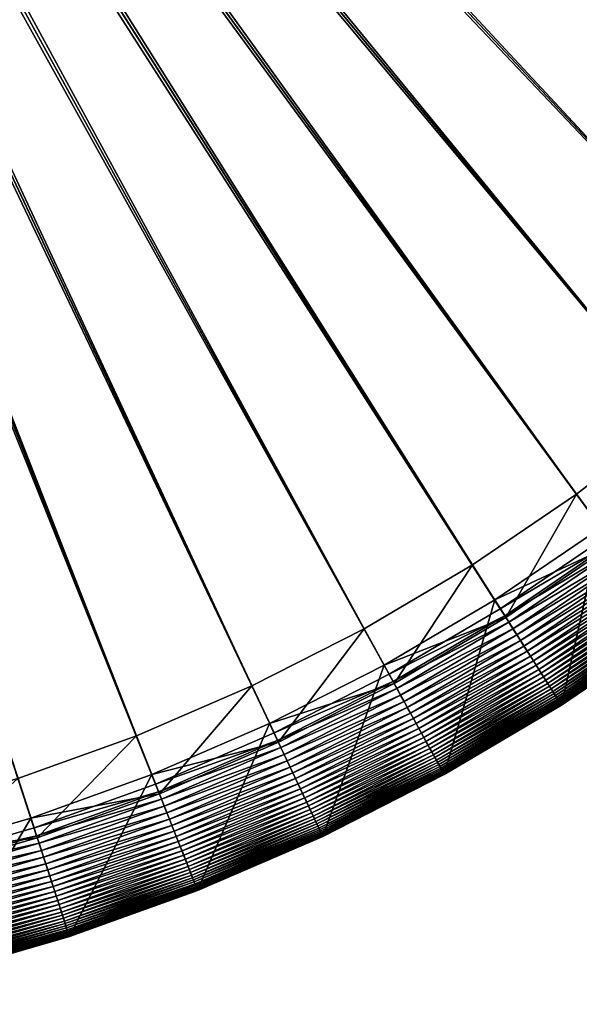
# Model space of a CAD drawing. Header units: millimetres. Extents: x -38.8 to 49.8, y -3.5 to 19.4.
# Tile 12 of 256: x -34.3 to -33.4, y -3.5 to -1.9. Entities that reach past the tile are written whole.
import ezdxf

# ---------------------------------------------------------------- set-up
doc = ezdxf.new("R2010")
doc.units = ezdxf.units.MM
doc.layers.get('0').update_dxf_attribs({"true_color": 0x5890e1})

msp = doc.modelspace()

# ---------------------------------------------------------------- meshes
at = {"color": 206, "true_color": 0x6c0888}
mesh = msp.add_polyface(dxfattribs=at)
corners = [(-31.9626, 0, 6.7705), (-35.0768, -0.0142, 6.7705), (-31.9692, -0.2098, 6.7705), (-35.0763, 0, 6.3844), (-32.0471, 0, 6.4013), (-32.0535, -0.2045, 6.4013), (-35.0781, -0.0284, 6.7705), (-31.9889, -0.4187, 6.7705), (-35.0768, -0.0142, 6.3844), (-32.0728, -0.4081, 6.4013), (-35.0803, -0.0425, 6.7705), (-32.0218, -0.626, 6.7705), (-35.0781, -0.0284, 6.3844), (-32.1048, -0.6101, 6.4013), (-35.0835, -0.0564, 6.7705), (-32.0676, -0.8308, 6.7705), (-35.0803, -0.0425, 6.3844), (-32.1494, -0.8098, 6.4013), (-35.0874, -0.0701, 6.7705), (-32.1261, -1.0323, 6.7705), (-35.0835, -0.0564, 6.3844), (-32.2065, -1.0062, 6.4013), (-35.0923, -0.0835, 6.7705), (-32.1972, -1.2298, 6.7705), (-35.0874, -0.0701, 6.3844), (-32.2757, -1.1987, 6.4013), (-35.0979, -0.0966, 6.7705), (-32.2805, -1.4224, 6.7705), (-35.0923, -0.0835, 6.3844), (-32.357, -1.3864, 6.4013), (-35.1044, -0.1093, 6.7705), (-32.3758, -1.6094, 6.7705), (-35.0979, -0.0966, 6.3844), (-32.4499, -1.5687, 6.4013), (-35.1116, -0.1216, 6.7705), (-32.4826, -1.79, 6.7705), (-35.1044, -0.1093, 6.3844), (-32.554, -1.7447, 6.4013), (-32.4604, -1.8041, 6.7692), (-32.5897, -1.9715, 6.7701), (-32.5793, -1.9791, 6.7692), (-32.4713, -1.7972, 6.7701), (-32.6006, -1.9636, 6.7705), (-35.1197, -0.1334, 6.7705), (-35.1117, -0.1216, 6.3844), (-32.669, -1.9139, 6.4013), (-32.4684, -1.7991, 6.1478), (-32.5869, -1.9735, 6.1478), (-32.6143, -1.9537, 3.9448), (-32.4891, -2.0446, 6.7191), (-32.4944, -2.0408, 6.7256), (-32.6281, -2.2131, 6.7256), (-32.5, -2.0367, 6.7318), (-32.6334, -2.2087, 6.7318), (-32.5061, -2.0323, 6.7376), (-32.6392, -2.2039, 6.7376), (-32.5125, -2.0276, 6.7429), (-32.6453, -2.1988, 6.7429), (-32.5193, -2.0226, 6.7479), (-32.6518, -2.1935, 6.7479), (-32.5266, -2.0174, 6.7524), (-32.6587, -2.1877, 6.7524), (-32.5343, -2.0118, 6.7565), (-32.6661, -2.1817, 6.7565), (-32.5424, -2.0059, 6.7601), (-32.6738, -2.1753, 6.7601), (-32.5509, -1.9997, 6.7632), (-32.6819, -2.1686, 6.7632), (-32.5599, -1.9931, 6.7657), (-32.6905, -2.1615, 6.7657), (-32.5694, -1.9863, 6.7678), (-32.6995, -2.154, 6.7678), (-32.709, -2.1462, 6.7692), (-32.7189, -2.138, 6.7701), (-32.7292, -2.1294, 6.7705), (-35.1284, -0.1447, 6.7705), (-35.1197, -0.1334, 6.3844), (-32.7943, -2.0756, 6.4013), (-32.7162, -2.1402, 6.1478), (-32.7423, -2.1187, 3.9448), (-32.4502, -2.0729, 3.7911), (-32.586, -2.2479, 3.7911), (-35.1378, -0.1554, 6.7705), (-32.868, -2.2868, 6.7705), (-35.1284, -0.1447, 6.3844), (-32.9296, -2.229, 6.4013), (-35.1479, -0.1654, 6.7705), (-33.0164, -2.4352, 6.7705), (-35.1378, -0.1554, 6.3844), (-33.0743, -2.3736, 6.4013), (-35.1586, -0.1749, 6.7705), (-33.1738, -2.574, 6.7705), (-35.1479, -0.1654, 6.3844), (-33.2277, -2.5089, 6.4013), (-35.1699, -0.1836, 6.7705), (-33.3397, -2.7027, 6.7705), (-35.1586, -0.1749, 6.3844), (-33.3893, -2.6343, 6.4013)]
mesh.append_faces([[corners[k] for k in face] for face in [(0, 1, 2), (2, 6, 7), (7, 10, 11), (11, 14, 15), (15, 18, 19), (19, 22, 23), (23, 26, 27), (27, 30, 31), (31, 34, 35), (38, 39, 40), (41, 42, 39), (35, 43, 42), (37, 47, 45), (46, 48, 47), (66, 69, 67), (68, 71, 69), (70, 72, 71), (40, 73, 72), (39, 74, 73), (42, 75, 74), (45, 78, 77), (47, 79, 78), (48, 81, 79), (74, 82, 83), (83, 86, 87), (87, 90, 91), (91, 94, 95)]], dxfattribs={"vtx0": -1, "color": 206})
mesh.append_faces([[corners[k] for k in face] for face in [(3, 4, 5), (8, 5, 9), (12, 9, 13), (16, 13, 17), (20, 17, 21), (24, 21, 25), (28, 25, 29), (32, 29, 33), (36, 33, 37), (44, 37, 45), (37, 46, 47), (49, 50, 51), (50, 52, 53), (52, 54, 55), (54, 56, 57), (56, 58, 59), (58, 60, 61), (60, 62, 63), (62, 64, 65), (64, 66, 67), (66, 68, 69), (68, 70, 71), (70, 40, 72), (40, 39, 73), (39, 42, 74), (76, 45, 77), (45, 47, 78), (47, 48, 79), (48, 80, 81), (84, 77, 85), (88, 85, 89), (92, 89, 93), (96, 93, 97)]], dxfattribs={"vtx2": -1, "color": 206})
mesh = msp.add_polyface(dxfattribs=at)
corners = [(-35.0835, -0.0564, 6.3844), (-32.2065, -1.0062, 6.4013), (-35.0874, -0.0701, 6.3844), (-32.1261, -1.0323, 6.7705), (-35.0874, -0.0701, 6.7705), (-35.0923, -0.0835, 6.7705), (-32.2757, -1.1987, 6.4013), (-35.0923, -0.0835, 6.3844), (-32.1972, -1.2298, 6.7705), (-35.0979, -0.0966, 6.7705), (-32.357, -1.3864, 6.4013), (-35.0979, -0.0966, 6.3844), (-32.2805, -1.4224, 6.7705), (-35.1044, -0.1093, 6.7705), (-32.4499, -1.5687, 6.4013), (-35.1044, -0.1093, 6.3844), (-32.3758, -1.6094, 6.7705), (-35.1116, -0.1216, 6.7705), (-32.554, -1.7447, 6.4013), (-35.1117, -0.1216, 6.3844), (-32.4826, -1.79, 6.7705), (-35.1197, -0.1334, 6.7705), (-32.669, -1.9139, 6.4013), (-35.1197, -0.1334, 6.3844), (-32.6006, -1.9636, 6.7705), (-35.1284, -0.1447, 6.7705), (-32.7943, -2.0756, 6.4013), (-35.1284, -0.1447, 6.3844), (-32.7292, -2.1294, 6.7705), (-35.1378, -0.1554, 6.7705), (-32.9296, -2.229, 6.4013), (-35.1378, -0.1554, 6.3844), (-32.868, -2.2868, 6.7705), (-35.1479, -0.1654, 6.7705), (-33.0743, -2.3736, 6.4013), (-35.1479, -0.1654, 6.3844), (-33.0164, -2.4352, 6.7705), (-35.1586, -0.1749, 6.7705), (-33.2277, -2.5089, 6.4013), (-35.1586, -0.1749, 6.3844), (-33.1738, -2.574, 6.7705), (-35.1699, -0.1836, 6.7705), (-33.3893, -2.6343, 6.4013), (-35.1699, -0.1836, 6.3844), (-33.3397, -2.7027, 6.7705), (-35.1817, -0.1916, 6.7705), (-33.5132, -2.8206, 6.7705), (-33.5585, -2.7493, 6.4013), (-35.1817, -0.1916, 6.3844), (-35.1939, -0.1989, 6.7705), (-33.6939, -2.9274, 6.7705), (-33.7346, -2.8534, 6.4013), (-35.1939, -0.1989, 6.3844), (-35.2066, -0.2053, 6.7705), (-33.8809, -3.0227, 6.7705), (-33.9169, -2.9463, 6.4013), (-35.2066, -0.2053, 6.3844), (-35.2197, -0.211, 6.7705), (-34.0735, -3.1061, 6.7705), (-34.1046, -3.0275, 6.4013), (-35.2197, -0.211, 6.3844), (-35.2331, -0.2158, 6.7705), (-34.2709, -3.1772, 6.7705), (-34.2971, -3.0968, 6.4013), (-35.2331, -0.2158, 6.3844), (-35.2468, -0.2198, 6.7705), (-34.4725, -3.2357, 6.7705), (-34.4935, -3.1539, 6.4013), (-35.2468, -0.2198, 6.3844), (-35.2607, -0.2229, 6.7705), (-34.6773, -3.2815, 6.7705), (-34.6931, -3.1985, 6.4013), (-35.2607, -0.2229, 6.3844), (-35.2748, -0.2252, 6.7705), (-34.8846, -3.3143, 6.7705), (-34.8952, -3.2305, 6.4013), (-35.2748, -0.2252, 6.3844), (-35.289, -0.2265, 6.7705), (-35.0988, -3.2497, 6.4013), (-35.289, -0.2265, 6.3844), (-35.0935, -3.3341, 6.7705), (-35.3033, -0.2269, 6.7705), (-35.3033, -3.2562, 6.4013), (-35.3033, -0.2269, 6.3844)]
mesh.append_faces([[corners[k] for k in face] for face in [(0, 1, 2), (2, 6, 7), (7, 10, 11), (11, 14, 15), (15, 18, 19), (19, 22, 23), (23, 26, 27), (27, 30, 31), (31, 34, 35), (35, 38, 39), (39, 42, 43), (44, 45, 46), (43, 47, 48), (46, 49, 50), (48, 51, 52), (50, 53, 54), (52, 55, 56), (54, 57, 58), (56, 59, 60), (58, 61, 62), (60, 63, 64), (62, 65, 66), (64, 67, 68), (66, 69, 70), (68, 71, 72), (70, 73, 74), (72, 75, 76), (76, 78, 79), (79, 82, 83)]], dxfattribs={"vtx0": -1, "color": 206})
mesh.append_faces([[corners[k] for k in face] for face in [(3, 4, 5), (8, 5, 9), (12, 9, 13), (16, 13, 17), (20, 17, 21), (24, 21, 25), (28, 25, 29), (32, 29, 33), (36, 33, 37), (40, 37, 41), (44, 41, 45), (43, 42, 47), (46, 45, 49), (48, 47, 51), (50, 49, 53), (52, 51, 55), (54, 53, 57), (56, 55, 59), (58, 57, 61), (60, 59, 63), (62, 61, 65), (64, 63, 67), (66, 65, 69), (68, 67, 71), (70, 69, 73), (72, 71, 75), (74, 73, 77), (76, 75, 78), (80, 77, 81), (79, 78, 82)]], dxfattribs={"vtx2": -1, "color": 206})
mesh = msp.add_polyface(dxfattribs=at)
corners = [(-33.128, -2.6295, 6.7601), (-33.3036, -2.7523, 6.7632), (-33.2974, -2.7609, 6.7601), (-33.1347, -2.6213, 6.7632), (-33.3101, -2.7433, 6.7657), (-33.1418, -2.6128, 6.7657), (-33.317, -2.7339, 6.7678), (-33.1493, -2.6037, 6.7678), (-33.3242, -2.7239, 6.7692), (-33.1571, -2.5943, 6.7692), (-33.3318, -2.7135, 6.7701), (-33.1653, -2.5844, 6.7701), (-33.3397, -2.7027, 6.7705), (-33.2277, -2.5089, 6.4013), (-33.1631, -2.587, 6.1478), (-33.3297, -2.7163, 6.1478), (-33.3893, -2.6343, 6.4013), (-33.3496, -2.689, 3.9448), (-33.1846, -2.561, 3.9448), (-33.2304, -2.853, 3.7911), (-33.2304, -2.853, 6.5819), (-33.2306, -2.8528, 6.5915), (-33.4138, -2.9773, 6.5915), (-33.231, -2.8523, 6.601), (-33.4142, -2.9767, 6.601), (-33.2315, -2.8515, 6.6105), (-33.4147, -2.9759, 6.6105), (-33.2323, -2.8504, 6.62), (-33.4154, -2.9749, 6.62), (-33.2332, -2.8491, 6.6293), (-33.4162, -2.9735, 6.6293), (-33.2344, -2.8475, 6.6384), (-33.4173, -2.9718, 6.6384), (-33.2358, -2.8456, 6.6475), (-33.4185, -2.9699, 6.6475), (-33.2374, -2.8435, 6.6564), (-33.42, -2.9676, 6.6564), (-33.2392, -2.841, 6.665), (-33.4216, -2.965, 6.665), (-33.2412, -2.8381, 6.6735), (-33.4235, -2.962, 6.6735), (-33.2435, -2.835, 6.6818), (-33.4256, -2.9587, 6.6818), (-33.246, -2.8315, 6.6898), (-33.4279, -2.9551, 6.6898), (-33.2488, -2.8277, 6.6976), (-33.4304, -2.9511, 6.6976), (-33.2518, -2.8236, 6.7051), (-33.4332, -2.9468, 6.7051), (-33.2551, -2.819, 6.7122), (-33.4362, -2.9421, 6.7122), (-33.2587, -2.8141, 6.7191), (-33.4394, -2.937, 6.7191), (-33.2625, -2.8089, 6.7256), (-33.4429, -2.9315, 6.7256), (-33.2666, -2.8032, 6.7318), (-33.4466, -2.9256, 6.7318), (-33.271, -2.7972, 6.7376), (-33.4506, -2.9193, 6.7376), (-33.2756, -2.7908, 6.7429), (-33.4549, -2.9126, 6.7429), (-33.2806, -2.7839, 6.7479), (-33.4594, -2.9054, 6.7479), (-33.2859, -2.7767, 6.7524), (-33.4642, -2.8979, 6.7524), (-33.2915, -2.769, 6.7565), (-33.4693, -2.8898, 6.7565), (-33.4747, -2.8814, 6.7601), (-33.4804, -2.8725, 6.7632), (-33.4863, -2.8631, 6.7657), (-33.4926, -2.8532, 6.7678), (-33.4991, -2.8428, 6.7692), (-33.506, -2.832, 6.7701), (-33.5132, -2.8206, 6.7705), (-33.5042, -2.8349, 6.1478), (-33.5585, -2.7493, 6.4013), (-33.5223, -2.8064, 3.9448), (-33.4136, -2.9776, 3.7911)]
mesh.append_faces([[corners[k] for k in face] for face in [(0, 1, 2), (3, 4, 1), (5, 6, 4), (7, 8, 6), (9, 10, 8), (11, 12, 10), (13, 15, 16), (14, 17, 15), (18, 19, 17), (51, 54, 52), (53, 56, 54), (55, 58, 56), (57, 60, 58), (59, 62, 60), (61, 64, 62), (63, 66, 64), (65, 67, 66), (2, 68, 67), (1, 69, 68), (4, 70, 69), (6, 71, 70), (8, 72, 71), (10, 73, 72), (16, 74, 75), (15, 76, 74), (17, 77, 76)]], dxfattribs={"vtx0": -1, "color": 206})
mesh.append_faces([[corners[k] for k in face] for face in [(13, 14, 15), (20, 21, 22), (21, 23, 24), (23, 25, 26), (25, 27, 28), (27, 29, 30), (29, 31, 32), (31, 33, 34), (33, 35, 36), (35, 37, 38), (37, 39, 40), (39, 41, 42), (41, 43, 44), (43, 45, 46), (45, 47, 48), (47, 49, 50), (49, 51, 52), (51, 53, 54), (53, 55, 56), (55, 57, 58), (57, 59, 60), (59, 61, 62), (61, 63, 64), (63, 65, 66), (65, 2, 67), (2, 1, 68), (1, 4, 69), (4, 6, 70), (6, 8, 71), (8, 10, 72), (10, 12, 73), (16, 15, 74), (15, 17, 76), (17, 19, 77)]], dxfattribs={"vtx2": -1, "color": 206})
mesh = msp.add_polyface(dxfattribs=at)
corners = [(-33.42, -2.9676, 6.6564), (-33.6115, -3.0773, 6.665), (-33.61, -3.08, 6.6564), (-33.4216, -2.965, 6.665), (-33.6132, -3.0742, 6.6735), (-33.4235, -2.962, 6.6735), (-33.6151, -3.0708, 6.6818), (-33.4256, -2.9587, 6.6818), (-33.6171, -3.067, 6.6898), (-33.4279, -2.9551, 6.6898), (-33.6194, -3.0629, 6.6976), (-33.4304, -2.9511, 6.6976), (-33.6219, -3.0584, 6.7051), (-33.4332, -2.9468, 6.7051), (-33.6246, -3.0535, 6.7122), (-33.4362, -2.9421, 6.7122), (-33.6275, -3.0482, 6.7191), (-33.4394, -2.937, 6.7191), (-33.6306, -3.0425, 6.7256), (-33.4429, -2.9315, 6.7256), (-33.634, -3.0364, 6.7318), (-33.4466, -2.9256, 6.7318), (-33.6376, -3.0299, 6.7376), (-33.4506, -2.9193, 6.7376), (-33.6414, -3.0229, 6.7429), (-33.4549, -2.9126, 6.7429), (-33.6455, -3.0155, 6.7479), (-33.4594, -2.9054, 6.7479), (-33.6498, -3.0076, 6.7524), (-33.4642, -2.8979, 6.7524), (-33.6544, -2.9993, 6.7565), (-33.4693, -2.8898, 6.7565), (-33.6592, -2.9905, 6.7601), (-33.4747, -2.8814, 6.7601), (-33.6643, -2.9812, 6.7632), (-33.4804, -2.8725, 6.7632), (-33.6697, -2.9715, 6.7657), (-33.4863, -2.8631, 6.7657), (-33.4926, -2.8532, 6.7678), (-33.6753, -2.9612, 6.7678), (-33.4991, -2.8428, 6.7692), (-33.6812, -2.9505, 6.7692), (-33.506, -2.832, 6.7701), (-33.6874, -2.9392, 6.7701), (-33.5132, -2.8206, 6.7705), (-33.6939, -2.9274, 6.7705), (-33.5585, -2.7493, 6.4013), (-33.5042, -2.8349, 6.1478), (-33.6857, -2.9423, 6.1478), (-33.7346, -2.8534, 6.4013), (-33.5223, -2.8064, 3.9448), (-33.702, -2.9126, 3.9448), (-33.6043, -3.0903, 3.7911), (-33.825, -3.1415, 6.7256), (-33.8279, -3.1352, 6.7318), (-33.8311, -3.1285, 6.7376), (-33.8345, -3.1213, 6.7429), (-33.8381, -3.1136, 6.7479), (-33.8419, -3.1055, 6.7524), (-33.846, -3.0969, 6.7565), (-33.8502, -3.0878, 6.7601), (-33.8547, -3.0783, 6.7632), (-33.8595, -3.0682, 6.7657), (-33.8645, -3.0576, 6.7678), (-33.8697, -3.0465, 6.7692), (-33.8751, -3.0349, 6.7701), (-33.8809, -3.0227, 6.7705), (-33.8737, -3.038, 6.1478), (-33.9169, -2.9463, 6.4013), (-33.8881, -3.0074, 3.9448), (-33.8017, -3.1909, 3.7911)]
mesh.append_faces([[corners[k] for k in face] for face in [(0, 1, 2), (3, 4, 1), (5, 6, 4), (7, 8, 6), (9, 10, 8), (11, 12, 10), (13, 14, 12), (15, 16, 14), (17, 18, 16), (19, 20, 18), (21, 22, 20), (23, 24, 22), (25, 26, 24), (27, 28, 26), (29, 30, 28), (31, 32, 30), (33, 34, 32), (35, 36, 34), (37, 39, 36), (38, 41, 39), (40, 43, 41), (42, 45, 43), (46, 48, 49), (47, 51, 48), (50, 52, 51), (28, 59, 58), (30, 60, 59), (32, 61, 60), (34, 62, 61), (36, 63, 62), (39, 64, 63), (41, 65, 64), (43, 66, 65), (49, 67, 68), (48, 69, 67), (51, 70, 69)]], dxfattribs={"vtx0": -1, "color": 206})
mesh.append_faces([[corners[k] for k in face] for face in [(37, 38, 39), (38, 40, 41), (40, 42, 43), (42, 44, 45), (46, 47, 48), (47, 50, 51), (16, 18, 53), (18, 20, 54), (20, 22, 55), (22, 24, 56), (24, 26, 57), (26, 28, 58), (28, 30, 59), (30, 32, 60), (32, 34, 61), (34, 36, 62), (36, 39, 63), (39, 41, 64), (41, 43, 65), (43, 45, 66), (49, 48, 67), (48, 51, 69), (51, 52, 70)]], dxfattribs={"vtx2": -1, "color": 206})
mesh = msp.add_polyface(dxfattribs=at)
corners = [(-33.2304, -2.853, 3.7911), (-33.2304, -2.853, 6.5722), (-33.4136, -2.9776, 6.5722), (-33.4136, -2.9776, 3.7911), (-33.2304, -2.853, 6.5819), (-33.4137, -2.9775, 6.5819), (-33.4138, -2.9773, 6.5915), (-33.2306, -2.8528, 6.5915), (-33.4142, -2.9767, 6.601), (-33.231, -2.8523, 6.601), (-33.4147, -2.9759, 6.6105), (-33.2315, -2.8515, 6.6105), (-33.4154, -2.9749, 6.62), (-33.2323, -2.8504, 6.62), (-33.4162, -2.9735, 6.6293), (-33.2332, -2.8491, 6.6293), (-33.4173, -2.9718, 6.6384), (-33.2344, -2.8475, 6.6384), (-33.4185, -2.9699, 6.6475), (-33.2358, -2.8456, 6.6475), (-33.42, -2.9676, 6.6564), (-33.2374, -2.8435, 6.6564), (-33.4216, -2.965, 6.665), (-33.2392, -2.841, 6.665), (-33.4235, -2.962, 6.6735), (-33.2412, -2.8381, 6.6735), (-33.4256, -2.9587, 6.6818), (-33.2435, -2.835, 6.6818), (-33.4279, -2.9551, 6.6898), (-33.246, -2.8315, 6.6898), (-33.4304, -2.9511, 6.6976), (-33.2488, -2.8277, 6.6976), (-33.4332, -2.9468, 6.7051), (-33.2518, -2.8236, 6.7051), (-33.4362, -2.9421, 6.7122), (-33.2551, -2.819, 6.7122), (-33.4394, -2.937, 6.7191), (-33.6043, -3.0903, 6.5722), (-33.6043, -3.0903, 3.7911), (-33.6043, -3.0903, 6.5819), (-33.6045, -3.09, 6.5915), (-33.6048, -3.0895, 6.601), (-33.6053, -3.0887, 6.6105), (-33.6059, -3.0875, 6.62), (-33.6067, -3.0861, 6.6293), (-33.6076, -3.0844, 6.6384), (-33.6087, -3.0823, 6.6475), (-33.61, -3.08, 6.6564), (-33.6115, -3.0773, 6.665), (-33.6132, -3.0742, 6.6735), (-33.6151, -3.0708, 6.6818), (-33.6171, -3.067, 6.6898), (-33.6194, -3.0629, 6.6976), (-33.6219, -3.0584, 6.7051), (-33.6246, -3.0535, 6.7122), (-33.6275, -3.0482, 6.7191), (-33.4429, -2.9315, 6.7256), (-33.6306, -3.0425, 6.7256), (-33.4466, -2.9256, 6.7318), (-33.634, -3.0364, 6.7318), (-33.4506, -2.9193, 6.7376), (-33.6376, -3.0299, 6.7376), (-33.4549, -2.9126, 6.7429), (-33.6414, -3.0229, 6.7429), (-33.4594, -2.9054, 6.7479), (-33.6455, -3.0155, 6.7479), (-33.4642, -2.8979, 6.7524), (-33.6498, -3.0076, 6.7524), (-33.4693, -2.8898, 6.7565), (-33.6544, -2.9993, 6.7565), (-33.4747, -2.8814, 6.7601), (-33.6592, -2.9905, 6.7601), (-33.4804, -2.8725, 6.7632), (-33.6643, -2.9812, 6.7632), (-33.4863, -2.8631, 6.7657), (-33.6697, -2.9715, 6.7657), (-33.5223, -2.8064, 3.9448)]
mesh.append_faces([[corners[k] for k in face] for face in [(0, 2, 3), (1, 5, 2), (4, 6, 5), (7, 8, 6), (9, 10, 8), (11, 12, 10), (13, 14, 12), (15, 16, 14), (17, 18, 16), (19, 20, 18), (21, 22, 20), (23, 24, 22), (25, 26, 24), (27, 28, 26), (29, 30, 28), (31, 32, 30), (33, 34, 32), (35, 36, 34), (3, 37, 38), (2, 39, 37), (5, 40, 39), (6, 41, 40), (8, 42, 41), (10, 43, 42), (12, 44, 43), (14, 45, 44), (16, 46, 45), (18, 47, 46)]], dxfattribs={"vtx0": -1, "color": 206})
mesh.append_faces([[corners[k] for k in face] for face in [(0, 1, 2), (1, 4, 5), (3, 2, 37), (2, 5, 39), (5, 6, 40), (6, 8, 41), (8, 10, 42), (10, 12, 43), (12, 14, 44), (14, 16, 45), (16, 18, 46), (18, 20, 47), (20, 22, 48), (22, 24, 49), (24, 26, 50), (26, 28, 51), (28, 30, 52), (30, 32, 53), (32, 34, 54), (34, 36, 55), (36, 56, 57), (56, 58, 59), (58, 60, 61), (60, 62, 63), (62, 64, 65), (64, 66, 67), (66, 68, 69), (68, 70, 71), (70, 72, 73), (72, 74, 75), (76, 3, 38)]], dxfattribs={"vtx2": -1, "color": 206})
mesh = msp.add_polyface(dxfattribs=at)
corners = [(-33.8017, -3.1909, 3.7911), (-34.0051, -3.2789, 6.5722), (-34.0051, -3.2789, 3.7911), (-33.8017, -3.1909, 6.5722), (-34.0051, -3.2789, 6.5819), (-33.8017, -3.1909, 6.5819), (-34.0052, -3.2786, 6.5915), (-33.8019, -3.1906, 6.5915), (-34.0054, -3.278, 6.601), (-33.8021, -3.19, 6.601), (-34.0058, -3.2771, 6.6105), (-33.8026, -3.1892, 6.6105), (-34.0062, -3.2759, 6.62), (-33.8031, -3.188, 6.62), (-34.0068, -3.2744, 6.6293), (-33.8038, -3.1865, 6.6293), (-34.0076, -3.2726, 6.6384), (-33.8046, -3.1848, 6.6384), (-34.0084, -3.2704, 6.6475), (-33.8056, -3.1827, 6.6475), (-34.0094, -3.2679, 6.6564), (-33.8068, -3.1802, 6.6564), (-34.0105, -3.265, 6.665), (-33.8081, -3.1774, 6.665), (-34.0118, -3.2618, 6.6735), (-33.8096, -3.1743, 6.6735), (-34.0133, -3.2582, 6.6818), (-33.8112, -3.1708, 6.6818), (-34.0148, -3.2542, 6.6898), (-33.813, -3.1669, 6.6898), (-34.0166, -3.2498, 6.6976), (-33.8151, -3.1626, 6.6976), (-34.0185, -3.245, 6.7051), (-33.8172, -3.1579, 6.7051), (-34.0205, -3.2398, 6.7122), (-33.8196, -3.1529, 6.7122), (-33.8222, -3.1474, 6.7191), (-34.0228, -3.2342, 6.7191), (-33.825, -3.1415, 6.7256), (-34.0251, -3.2282, 6.7256), (-33.8279, -3.1352, 6.7318), (-34.0277, -3.2217, 6.7318), (-33.8311, -3.1285, 6.7376), (-34.0305, -3.2147, 6.7376), (-33.8345, -3.1213, 6.7429), (-34.0334, -3.2073, 6.7429), (-33.8381, -3.1136, 6.7479), (-34.0365, -3.1995, 6.7479), (-33.8419, -3.1055, 6.7524), (-34.0398, -3.1911, 6.7524), (-33.846, -3.0969, 6.7565), (-34.0433, -3.1823, 6.7565), (-33.8502, -3.0878, 6.7601), (-34.047, -3.173, 6.7601), (-33.8547, -3.0783, 6.7632), (-34.0509, -3.1632, 6.7632), (-33.8595, -3.0682, 6.7657), (-34.055, -3.1528, 6.7657), (-33.8645, -3.0576, 6.7678), (-34.0593, -3.1419, 6.7678), (-33.8697, -3.0465, 6.7692), (-34.0638, -3.1305, 6.7692), (-33.8751, -3.0349, 6.7701), (-34.0685, -3.1186, 6.7701), (-33.8809, -3.0227, 6.7705), (-34.0735, -3.1061, 6.7705), (-33.9169, -2.9463, 6.4013), (-33.8737, -3.038, 6.1478), (-34.0673, -3.1218, 6.1478), (-34.1046, -3.0275, 6.4013), (-33.8881, -3.0074, 3.9448), (-34.0797, -3.0904, 3.9448), (-34.2135, -3.354, 6.5722), (-34.2135, -3.3539, 6.5819), (-34.2136, -3.3536, 6.5915), (-34.2138, -3.353, 6.601), (-34.2141, -3.3521, 6.6105), (-34.2145, -3.3509, 6.62), (-34.215, -3.3494, 6.6293)]
mesh.append_faces([[corners[k] for k in face] for face in [(0, 1, 2), (3, 4, 1), (5, 6, 4), (7, 8, 6), (9, 10, 8), (11, 12, 10), (13, 14, 12), (15, 16, 14), (17, 18, 16), (19, 20, 18), (21, 22, 20), (23, 24, 22), (25, 26, 24), (27, 28, 26), (29, 30, 28), (31, 32, 30), (33, 34, 32), (35, 37, 34), (36, 39, 37), (38, 41, 39), (40, 43, 41), (42, 45, 43), (44, 47, 45), (46, 49, 47), (48, 51, 49), (50, 53, 51), (52, 55, 53), (54, 57, 55), (56, 59, 57), (58, 61, 59), (60, 63, 61), (62, 65, 63), (66, 68, 69), (67, 71, 68), (70, 2, 71)]], dxfattribs={"vtx0": -1, "color": 206})
mesh.append_faces([[corners[k] for k in face] for face in [(35, 36, 37), (36, 38, 39), (38, 40, 41), (40, 42, 43), (42, 44, 45), (44, 46, 47), (46, 48, 49), (48, 50, 51), (50, 52, 53), (52, 54, 55), (54, 56, 57), (56, 58, 59), (58, 60, 61), (60, 62, 63), (62, 64, 65), (66, 67, 68), (67, 70, 71), (70, 0, 2), (2, 1, 72), (1, 4, 73), (4, 6, 74), (6, 8, 75), (8, 10, 76), (10, 12, 77), (12, 14, 78)]], dxfattribs={"vtx2": -1, "color": 206})
mesh = msp.add_polyface(dxfattribs=at)
corners = [(-33.6043, -3.0903, 3.7911), (-33.6043, -3.0903, 6.5722), (-33.8017, -3.1909, 6.5722), (-33.8017, -3.1909, 3.7911), (-33.6043, -3.0903, 6.5819), (-33.8017, -3.1909, 6.5819), (-33.6045, -3.09, 6.5915), (-33.8019, -3.1906, 6.5915), (-33.6048, -3.0895, 6.601), (-33.8021, -3.19, 6.601), (-33.6053, -3.0887, 6.6105), (-33.8026, -3.1892, 6.6105), (-33.6059, -3.0875, 6.62), (-33.8031, -3.188, 6.62), (-33.6067, -3.0861, 6.6293), (-33.8038, -3.1865, 6.6293), (-33.6076, -3.0844, 6.6384), (-33.8046, -3.1848, 6.6384), (-33.6087, -3.0823, 6.6475), (-33.8056, -3.1827, 6.6475), (-33.61, -3.08, 6.6564), (-33.8068, -3.1802, 6.6564), (-33.6115, -3.0773, 6.665), (-33.8081, -3.1774, 6.665), (-33.6132, -3.0742, 6.6735), (-33.8096, -3.1743, 6.6735), (-33.6151, -3.0708, 6.6818), (-33.8112, -3.1708, 6.6818), (-33.6171, -3.067, 6.6898), (-33.813, -3.1669, 6.6898), (-33.6194, -3.0629, 6.6976), (-33.8151, -3.1626, 6.6976), (-33.6219, -3.0584, 6.7051), (-33.8172, -3.1579, 6.7051), (-33.6246, -3.0535, 6.7122), (-33.8196, -3.1529, 6.7122), (-33.6275, -3.0482, 6.7191), (-33.8222, -3.1474, 6.7191), (-33.825, -3.1415, 6.7256), (-33.6306, -3.0425, 6.7256), (-33.8279, -3.1352, 6.7318), (-33.634, -3.0364, 6.7318), (-33.8311, -3.1285, 6.7376), (-33.6376, -3.0299, 6.7376), (-33.8345, -3.1213, 6.7429), (-33.6414, -3.0229, 6.7429), (-33.8381, -3.1136, 6.7479), (-33.6455, -3.0155, 6.7479), (-33.8419, -3.1055, 6.7524), (-34.0051, -3.2789, 6.5722), (-34.0051, -3.2789, 6.5819), (-34.0052, -3.2786, 6.5915), (-34.0054, -3.278, 6.601), (-34.0058, -3.2771, 6.6105), (-34.0062, -3.2759, 6.62), (-34.0068, -3.2744, 6.6293), (-34.0076, -3.2726, 6.6384), (-34.0084, -3.2704, 6.6475), (-34.0094, -3.2679, 6.6564), (-34.0105, -3.265, 6.665), (-34.0118, -3.2618, 6.6735), (-34.0133, -3.2582, 6.6818), (-34.0148, -3.2542, 6.6898), (-34.0166, -3.2498, 6.6976), (-34.0185, -3.245, 6.7051), (-34.0205, -3.2398, 6.7122)]
mesh.append_faces([[corners[k] for k in face] for face in [(0, 2, 3), (1, 5, 2), (4, 7, 5), (6, 9, 7), (8, 11, 9), (10, 13, 11), (12, 15, 13), (14, 17, 15), (16, 19, 17), (18, 21, 19), (20, 23, 21), (22, 25, 23), (24, 27, 25), (26, 29, 27), (28, 31, 29), (30, 33, 31), (32, 35, 33), (34, 37, 35), (36, 38, 37), (39, 40, 38), (41, 42, 40), (43, 44, 42), (45, 46, 44), (47, 48, 46)]], dxfattribs={"vtx0": -1, "color": 206})
mesh.append_faces([[corners[k] for k in face] for face in [(0, 1, 2), (1, 4, 5), (4, 6, 7), (6, 8, 9), (8, 10, 11), (10, 12, 13), (12, 14, 15), (14, 16, 17), (16, 18, 19), (18, 20, 21), (20, 22, 23), (22, 24, 25), (24, 26, 27), (26, 28, 29), (28, 30, 31), (30, 32, 33), (32, 34, 35), (34, 36, 37), (3, 2, 49), (2, 5, 50), (5, 7, 51), (7, 9, 52), (9, 11, 53), (11, 13, 54), (13, 15, 55), (15, 17, 56), (17, 19, 57), (19, 21, 58), (21, 23, 59), (23, 25, 60), (25, 27, 61), (27, 29, 62), (29, 31, 63), (31, 33, 64), (33, 35, 65)]], dxfattribs={"vtx2": -1, "color": 206})
mesh = msp.add_polyface(dxfattribs=at)
corners = [(-34.0638, -3.1305, 6.7692), (-34.2668, -3.19, 6.7701), (-34.2628, -3.2022, 6.7692), (-34.0685, -3.1186, 6.7701), (-34.2709, -3.1772, 6.7705), (-34.1046, -3.0275, 6.4013), (-34.2657, -3.1932, 6.1478), (-34.2971, -3.0968, 6.4013), (-34.0673, -3.1218, 6.1478), (-34.2762, -3.1611, 3.9448), (-34.2135, -3.354, 3.7911), (-34.2135, -3.354, 6.5722), (-34.4262, -3.4158, 6.5722), (-34.4262, -3.4158, 3.7911), (-34.2135, -3.3539, 6.5819), (-34.4263, -3.4157, 6.5819), (-34.2136, -3.3536, 6.5915), (-34.4263, -3.4154, 6.5915), (-34.2138, -3.353, 6.601), (-34.4265, -3.4148, 6.601), (-34.2141, -3.3521, 6.6105), (-34.4267, -3.4139, 6.6105), (-34.2145, -3.3509, 6.62), (-34.427, -3.4127, 6.62), (-34.215, -3.3494, 6.6293), (-34.4274, -3.4111, 6.6293), (-34.2156, -3.3475, 6.6384), (-34.4279, -3.4092, 6.6384), (-34.2163, -3.3453, 6.6475), (-34.4285, -3.4069, 6.6475), (-34.2172, -3.3427, 6.6564), (-34.4292, -3.4043, 6.6564), (-34.2181, -3.3398, 6.665), (-34.43, -3.4013, 6.665), (-34.2192, -3.3364, 6.6735), (-34.4308, -3.3979, 6.6735), (-34.2204, -3.3328, 6.6818), (-34.4318, -3.3942, 6.6818), (-34.2217, -3.3287, 6.6898), (-34.4329, -3.39, 6.6898), (-34.2232, -3.3242, 6.6976), (-34.434, -3.3854, 6.6976), (-34.2248, -3.3193, 6.7051), (-34.4353, -3.3805, 6.7051), (-34.2265, -3.314, 6.7122), (-34.4367, -3.375, 6.7122), (-34.2284, -3.3082, 6.7191), (-34.4382, -3.3692, 6.7191), (-34.2304, -3.302, 6.7256), (-34.4398, -3.3629, 6.7256), (-34.2325, -3.2954, 6.7318), (-34.4416, -3.3561, 6.7318), (-34.2348, -3.2883, 6.7376), (-34.4434, -3.3489, 6.7376), (-34.2373, -3.2807, 6.7429), (-34.4454, -3.3412, 6.7429), (-34.2399, -3.2727, 6.7479), (-34.4475, -3.333, 6.7479), (-34.2427, -3.2642, 6.7524), (-34.4497, -3.3243, 6.7524), (-34.2456, -3.2551, 6.7565), (-34.4521, -3.3151, 6.7565), (-34.2487, -3.2456, 6.7601), (-34.4546, -3.3054, 6.7601), (-34.252, -3.2355, 6.7632), (-34.4572, -3.2952, 6.7632), (-34.2554, -3.225, 6.7657), (-34.46, -3.2844, 6.7657), (-34.259, -3.2138, 6.7678), (-34.4629, -3.2731, 6.7678), (-34.4659, -3.2612, 6.7692), (-34.4691, -3.2487, 6.7701), (-34.4725, -3.2357, 6.7705), (-34.4683, -3.2521, 6.1478), (-34.4767, -3.2193, 3.9448)]
mesh.append_faces([[corners[k] for k in face] for face in [(0, 1, 2), (3, 4, 1), (5, 6, 7), (8, 9, 6), (10, 12, 13), (11, 15, 12), (14, 17, 15), (16, 19, 17), (18, 21, 19), (20, 23, 21), (22, 25, 23), (24, 27, 25), (26, 29, 27), (28, 31, 29), (30, 33, 31), (32, 35, 33), (34, 37, 35), (36, 39, 37), (38, 41, 39), (40, 43, 41), (42, 45, 43), (44, 47, 45), (46, 49, 47), (48, 51, 49), (50, 53, 51)]], dxfattribs={"vtx0": -1, "color": 206})
mesh.append_faces([[corners[k] for k in face] for face in [(10, 11, 12), (11, 14, 15), (14, 16, 17), (16, 18, 19), (18, 20, 21), (20, 22, 23), (22, 24, 25), (24, 26, 27), (26, 28, 29), (28, 30, 31), (30, 32, 33), (32, 34, 35), (34, 36, 37), (36, 38, 39), (38, 40, 41), (40, 42, 43), (42, 44, 45), (44, 46, 47), (46, 48, 49), (48, 50, 51), (50, 52, 53), (52, 54, 55), (54, 56, 57), (56, 58, 59), (58, 60, 61), (60, 62, 63), (62, 64, 65), (64, 66, 67), (66, 68, 69), (68, 2, 70), (2, 1, 71), (1, 4, 72), (7, 6, 73), (6, 9, 74), (9, 10, 13)]], dxfattribs={"vtx2": -1, "color": 206})
mesh = msp.add_polyface(dxfattribs=at)
corners = [(-34.0051, -3.2789, 3.7911), (-34.2135, -3.354, 6.5722), (-34.2135, -3.354, 3.7911), (-34.0051, -3.2789, 6.5722), (-34.2135, -3.3539, 6.5819), (-34.0051, -3.2789, 6.5819), (-34.2136, -3.3536, 6.5915), (-34.0052, -3.2786, 6.5915), (-34.2138, -3.353, 6.601), (-34.0054, -3.278, 6.601), (-34.2141, -3.3521, 6.6105), (-34.0058, -3.2771, 6.6105), (-34.2145, -3.3509, 6.62), (-34.0062, -3.2759, 6.62), (-34.215, -3.3494, 6.6293), (-34.0068, -3.2744, 6.6293), (-34.0076, -3.2726, 6.6384), (-34.2156, -3.3475, 6.6384), (-34.0084, -3.2704, 6.6475), (-34.2163, -3.3453, 6.6475), (-34.0094, -3.2679, 6.6564), (-34.2172, -3.3427, 6.6564), (-34.0105, -3.265, 6.665), (-34.2181, -3.3398, 6.665), (-34.0118, -3.2618, 6.6735), (-34.2192, -3.3364, 6.6735), (-34.0133, -3.2582, 6.6818), (-34.2204, -3.3328, 6.6818), (-34.0148, -3.2542, 6.6898), (-34.2217, -3.3287, 6.6898), (-34.0166, -3.2498, 6.6976), (-34.2232, -3.3242, 6.6976), (-34.0185, -3.245, 6.7051), (-34.2248, -3.3193, 6.7051), (-34.0205, -3.2398, 6.7122), (-34.2265, -3.314, 6.7122), (-34.0228, -3.2342, 6.7191), (-34.2284, -3.3082, 6.7191), (-34.0251, -3.2282, 6.7256), (-34.2304, -3.302, 6.7256), (-34.0277, -3.2217, 6.7318), (-34.2325, -3.2954, 6.7318), (-34.0305, -3.2147, 6.7376), (-34.2348, -3.2883, 6.7376), (-34.0334, -3.2073, 6.7429), (-34.2373, -3.2807, 6.7429), (-34.0365, -3.1995, 6.7479), (-34.2399, -3.2727, 6.7479), (-34.0398, -3.1911, 6.7524), (-34.2427, -3.2642, 6.7524), (-34.0433, -3.1823, 6.7565), (-34.2456, -3.2551, 6.7565), (-34.047, -3.173, 6.7601), (-34.2487, -3.2456, 6.7601), (-34.0509, -3.1632, 6.7632), (-34.252, -3.2355, 6.7632), (-34.055, -3.1528, 6.7657), (-34.2554, -3.225, 6.7657), (-34.0593, -3.1419, 6.7678), (-34.259, -3.2138, 6.7678), (-34.0638, -3.1305, 6.7692), (-34.2628, -3.2022, 6.7692), (-34.0685, -3.1186, 6.7701), (-34.2668, -3.19, 6.7701), (-34.0735, -3.1061, 6.7705), (-34.2709, -3.1772, 6.7705), (-34.1046, -3.0275, 6.4013), (-34.0673, -3.1218, 6.1478), (-34.2657, -3.1932, 6.1478), (-34.0797, -3.0904, 3.9448), (-34.2762, -3.1611, 3.9448)]
mesh.append_faces([[corners[k] for k in face] for face in [(0, 1, 2), (3, 4, 1), (5, 6, 4), (7, 8, 6), (9, 10, 8), (11, 12, 10), (13, 14, 12), (15, 17, 14), (16, 19, 17), (18, 21, 19), (20, 23, 21), (22, 25, 23), (24, 27, 25), (26, 29, 27), (28, 31, 29), (30, 33, 31), (32, 35, 33), (34, 37, 35), (36, 39, 37), (38, 41, 39), (40, 43, 41), (42, 45, 43), (44, 47, 45), (46, 49, 47), (48, 51, 49), (50, 53, 51), (52, 55, 53), (54, 57, 55), (56, 59, 57), (58, 61, 59), (69, 2, 70)]], dxfattribs={"vtx0": -1, "color": 206})
mesh.append_faces([[corners[k] for k in face] for face in [(15, 16, 17), (16, 18, 19), (18, 20, 21), (20, 22, 23), (22, 24, 25), (24, 26, 27), (26, 28, 29), (28, 30, 31), (30, 32, 33), (32, 34, 35), (34, 36, 37), (36, 38, 39), (38, 40, 41), (40, 42, 43), (42, 44, 45), (44, 46, 47), (46, 48, 49), (48, 50, 51), (50, 52, 53), (52, 54, 55), (54, 56, 57), (56, 58, 59), (58, 60, 61), (60, 62, 63), (62, 64, 65), (66, 67, 68), (67, 69, 70), (69, 0, 2)]], dxfattribs={"vtx2": -1, "color": 206})
mesh = msp.add_polyface(dxfattribs=at)
corners = [(-34.2348, -3.2883, 6.7376), (-34.4454, -3.3412, 6.7429), (-34.4434, -3.3489, 6.7376), (-34.2373, -3.2807, 6.7429), (-34.4475, -3.333, 6.7479), (-34.2399, -3.2727, 6.7479), (-34.4497, -3.3243, 6.7524), (-34.2427, -3.2642, 6.7524), (-34.4521, -3.3151, 6.7565), (-34.2456, -3.2551, 6.7565), (-34.4546, -3.3054, 6.7601), (-34.2487, -3.2456, 6.7601), (-34.4572, -3.2952, 6.7632), (-34.252, -3.2355, 6.7632), (-34.46, -3.2844, 6.7657), (-34.2554, -3.225, 6.7657), (-34.4629, -3.2731, 6.7678), (-34.259, -3.2138, 6.7678), (-34.4659, -3.2612, 6.7692), (-34.2628, -3.2022, 6.7692), (-34.4691, -3.2487, 6.7701), (-34.2668, -3.19, 6.7701), (-34.4725, -3.2357, 6.7705), (-34.2971, -3.0968, 6.4013), (-34.4683, -3.2521, 6.1478), (-34.4935, -3.1539, 6.4013), (-34.2657, -3.1932, 6.1478), (-34.4767, -3.2193, 3.9448), (-34.2762, -3.1611, 3.9448), (-34.4262, -3.4158, 3.7911), (-34.4262, -3.4158, 6.5722), (-34.6425, -3.4641, 6.5722), (-34.6425, -3.4641, 3.7911), (-34.4263, -3.4157, 6.5819), (-34.6425, -3.4641, 6.5819), (-34.4263, -3.4154, 6.5915), (-34.6425, -3.4638, 6.5915), (-34.4265, -3.4148, 6.601), (-34.6426, -3.4631, 6.601), (-34.4267, -3.4139, 6.6105), (-34.6428, -3.4622, 6.6105), (-34.427, -3.4127, 6.62), (-34.6431, -3.4609, 6.62), (-34.4274, -3.4111, 6.6293), (-34.6434, -3.4593, 6.6293), (-34.4279, -3.4092, 6.6384), (-34.6437, -3.4574, 6.6384), (-34.4285, -3.4069, 6.6475), (-34.6442, -3.4551, 6.6475), (-34.4292, -3.4043, 6.6564), (-34.6447, -3.4525, 6.6564), (-34.43, -3.4013, 6.665), (-34.6453, -3.4494, 6.665), (-34.4308, -3.3979, 6.6735), (-34.6459, -3.446, 6.6735), (-34.4318, -3.3942, 6.6818), (-34.6466, -3.4422, 6.6818), (-34.4329, -3.39, 6.6898), (-34.6474, -3.438, 6.6898), (-34.434, -3.3854, 6.6976), (-34.6483, -3.4333, 6.6976), (-34.4353, -3.3805, 6.7051), (-34.6493, -3.4283, 6.7051), (-34.4367, -3.375, 6.7122), (-34.6503, -3.4228, 6.7122), (-34.4382, -3.3692, 6.7191), (-34.6515, -3.4169, 6.7191), (-34.4398, -3.3629, 6.7256), (-34.6527, -3.4105, 6.7256), (-34.4416, -3.3561, 6.7318), (-34.654, -3.4036, 6.7318), (-34.6554, -3.3963, 6.7376), (-34.6569, -3.3885, 6.7429), (-34.6585, -3.3802, 6.7479), (-34.6601, -3.3714, 6.7524), (-34.6619, -3.362, 6.7565), (-34.6638, -3.3522, 6.7601), (-34.6658, -3.3418, 6.7632), (-34.6679, -3.3309, 6.7657), (-34.6701, -3.3194, 6.7678), (-34.6724, -3.3073, 6.7692), (-34.6748, -3.2947, 6.7701), (-34.6773, -3.2815, 6.7705), (-34.6741, -3.2981, 6.1478), (-34.6805, -3.2649, 3.9448)]
mesh.append_faces([[corners[k] for k in face] for face in [(0, 1, 2), (3, 4, 1), (5, 6, 4), (7, 8, 6), (9, 10, 8), (11, 12, 10), (13, 14, 12), (15, 16, 14), (17, 18, 16), (19, 20, 18), (21, 22, 20), (23, 24, 25), (26, 27, 24), (28, 29, 27), (29, 31, 32), (30, 34, 31), (33, 36, 34), (35, 38, 36), (37, 40, 38), (39, 42, 40), (41, 44, 42), (43, 46, 44), (45, 48, 46), (47, 50, 48)]], dxfattribs={"vtx0": -1, "color": 206})
mesh.append_faces([[corners[k] for k in face] for face in [(29, 30, 31), (30, 33, 34), (33, 35, 36), (35, 37, 38), (37, 39, 40), (39, 41, 42), (41, 43, 44), (43, 45, 46), (45, 47, 48), (47, 49, 50), (49, 51, 52), (51, 53, 54), (53, 55, 56), (55, 57, 58), (57, 59, 60), (59, 61, 62), (61, 63, 64), (63, 65, 66), (65, 67, 68), (67, 69, 70), (69, 2, 71), (2, 1, 72), (1, 4, 73), (4, 6, 74), (6, 8, 75), (8, 10, 76), (10, 12, 77), (12, 14, 78), (14, 16, 79), (16, 18, 80), (18, 20, 81), (20, 22, 82), (25, 24, 83), (24, 27, 84), (27, 29, 32)]], dxfattribs={"vtx2": -1, "color": 206})

doc.saveas('drawing.dxf')
